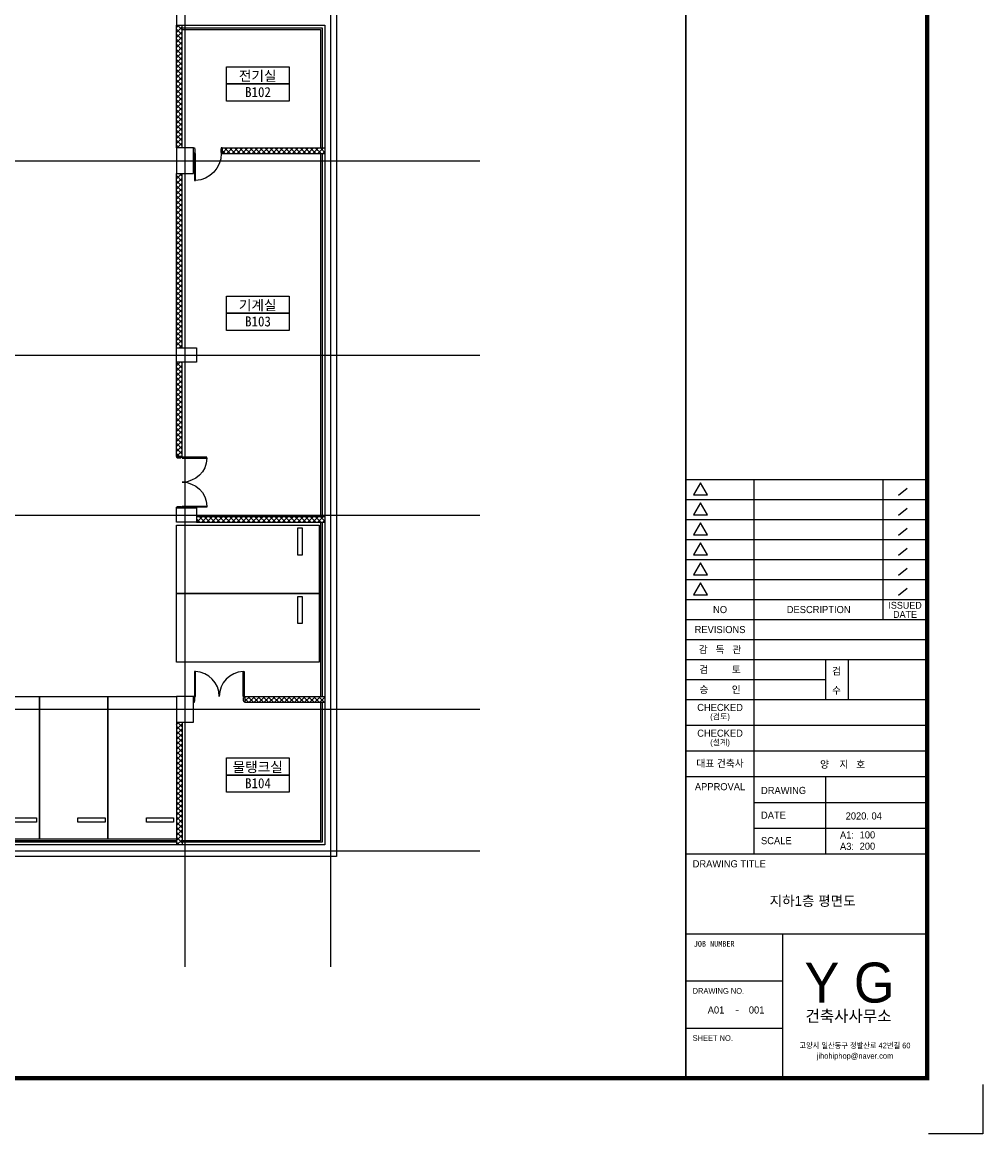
# Model space of a CAD drawing. Header units: millimetres. Extents: x 3669471 to 3753571, y -5256172 to -5196772.
# Tile 3 of 4: x 3719934 to 3753571, y -5256172 to -5217263. Entities that reach past the tile are written whole.
import ezdxf
from ezdxf.enums import TextEntityAlignment as Align

# ---------------------------------------------------------------- set-up
doc = ezdxf.new("R2010")
doc.units = ezdxf.units.MM
doc.header["$MEASUREMENT"] = 0
doc.linetypes.add('CEN', pattern=[66, 60, -2, 2, -2])
for name, color, linetype in [('0-TEX(타이틀)', 2, 'CONTINUOUS'), ('3', 3, 'CONTINUOUS'), ('A_GE_FORM', 7, 'CONTINUOUS'), ('A_GE_TEXT', 3, 'CONTINUOUS'), ('CAR', 5, 'CONTINUOUS'), ('CEN', 13, 'CEN'), ('DO', 7, 'CONTINUOUS'), ('HA1', 8, 'CONTINUOUS'), ('RBO', 1, 'CONTINUOUS'), ('STL2', 6, 'CONTINUOUS'), ('TE2', 2, 'CONTINUOUS'), ('WA1', 2, 'CONTINUOUS'), ('WA2', 3, 'CONTINUOUS')]:
    doc.layers.add(name, color=color, linetype=linetype)
doc.styles.add('굴림', font='txt')
doc.styles.add('나눔고딕', font='txt')
doc.styles.add('돋움', font='txt')
doc.styles.add('돋움체', font='txt')
doc.styles.add('울릉도L', font='HYWULM.TTF')

# ---------------------------------------------------------------- blocks, each defined once
blk = doc.blocks.new('D_1800')
at = {"layer": 'DO'}
for points in [[(568613, -959486), (568648, -959486), (568648, -958617), (568613, -958617)], [(570353, -959486), (570318, -959486), (570318, -958617), (570353, -958617)]]:
    blk.add_lwpolyline(points, close=True, dxfattribs=at)
for points in [[(568628, -959646), (568628, -959526), (568613, -959526), (568613, -959486), (568583, -959486), (568583, -959686), (568613, -959686), (568628, -959646)], [(570338, -959646), (570338, -959526), (570353, -959526), (570353, -959486), (570383, -959486), (570383, -959686), (570353, -959686), (570338, -959646)]]:
    blk.add_lwpolyline(points, dxfattribs=at)
for centre, start, end in [((568613, -959486), 0, 87.6944), ((570353, -959486), 92.3056, 180)]:
    blk.add_arc(centre, 870, start, end, dxfattribs=at)
blk = doc.blocks.new('D_1000')
at = {"layer": 'DO'}
blk.add_lwpolyline([(570687, -959494), (570687, -958554), (570722, -958554), (570722, -959494)], close=True, dxfattribs=at)
for points in [[(570702, -959654), (570702, -959534), (570687, -959534), (570687, -959494), (570657, -959494), (570657, -959694), (570687, -959694), (570702, -959654)], [(571612, -959654), (571612, -959534), (571627, -959534), (571627, -959494), (571657, -959494), (571657, -959694), (571627, -959694), (571612, -959654)]]:
    blk.add_lwpolyline(points, dxfattribs=at)
blk.add_arc((570687, -959494), 940, 0, 87.8662, dxfattribs=at)
blk = doc.blocks.new('PARK')
at = {"layer": 'CAR'}
for points in [[(577582, -921431), (579982, -921431), (579982, -916431), (577582, -916431)], [(578932, -917181), (579882, -917181), (579882, -917031), (578932, -917031)]]:
    blk.add_lwpolyline(points, close=True, dxfattribs=at)
blk = doc.blocks.new('sheet _서영')
at = {"layer": 'A_GE_FORM', "color": 161}
for p, q in [((-361952.99, -1058829.43), (-361868.89, -1058829.43)), ((-361928.99, -1058960.43), (-361928.99, -1058829.43)), ((-361883.91, -1058878.43), (-361883.91, -1058829.43)), ((-361875.5, -1058832.51), (-361878.46, -1058835.03)), ((-361952.99, -1058836.43), (-361868.89, -1058836.43)), ((-361875.5, -1058839.51), (-361878.46, -1058842.03)), ((-361952.99, -1058843.43), (-361868.89, -1058843.43)), ((-361875.5, -1058846.51), (-361878.46, -1058849.03)), ((-361952.99, -1058850.43), (-361868.89, -1058850.43)), ((-361875.5, -1058853.51), (-361878.46, -1058856.03)), ((-361952.99, -1058857.43), (-361868.89, -1058857.43)), ((-361875.5, -1058860.51), (-361878.46, -1058863.03)), ((-361952.99, -1058864.43), (-361868.89, -1058864.43)), ((-361875.5, -1058867.51), (-361878.46, -1058870.03)), ((-361952.99, -1058871.43), (-361868.89, -1058871.43)), ((-361952.99, -1058878.43), (-361868.49, -1058878.43)), ((-361952.99, -1058885.43), (-361868.49, -1058885.43)), ((-361952.99, -1058892.43), (-361868.49, -1058892.43)), ((-361903.99, -1058906.43), (-361903.99, -1058892.43)), ((-361895.99, -1058906.43), (-361895.99, -1058892.43)), ((-361952.99, -1058899.43), (-361903.99, -1058899.43)), ((-361952.99, -1058906.43), (-361868.49, -1058906.43)), ((-361952.99, -1058915.43), (-361868.49, -1058915.43)), ((-361952.99, -1058924.43), (-361868.49, -1058924.43)), ((-361952.99, -1058933.43), (-361868.49, -1058933.43)), ((-361903.99, -1058960.43), (-361903.99, -1058933.43)), ((-361928.99, -1058942.43), (-361868.49, -1058942.43)), ((-361928.99, -1058951.43), (-361868.49, -1058951.43)), ((-361952.99, -1058960.43), (-361868.49, -1058960.43)), ((-361952.99, -1058988.43), (-361868.49, -1058988.43)), ((-361918.99, -1059038.93), (-361918.99, -1058988.43)), ((-361952.99, -1059004.93), (-361918.99, -1059004.93)), ((-361952.99, -1059021.43), (-361918.99, -1059021.43))]:
    blk.add_line(p, q, dxfattribs=at)
at = {"layer": 'A_GE_FORM'}
for p, q in [((-361848.99, -1059041.18), (-361848.99, -1059058.43)), ((-361848.99, -1059058.43), (-361867.99, -1059058.43))]:
    blk.add_line(p, q, dxfattribs=at)
at = {"layer": 'A_GE_FORM', "const_width": 1.5}
blk.add_lwpolyline([(-361868.49, -1059038.93), (-362670.49, -1059038.93), (-362670.49, -1058483.93), (-361868.49, -1058483.93)], close=True, dxfattribs=at)
at = {"layer": 'A_GE_FORM', "const_width": 0.6}
blk.add_lwpolyline([(-361952.99, -1059038.93), (-361952.99, -1058483.93)], dxfattribs=at)
at = {"layer": 'A_GE_FORM', "color": 7}
for points in [[(-361947.88, -1058830.55), (-361950.34, -1058834.82), (-361945.41, -1058834.82)], [(-361947.88, -1058837.55), (-361950.34, -1058841.82), (-361945.41, -1058841.82)], [(-361947.88, -1058844.55), (-361950.34, -1058848.82), (-361945.41, -1058848.82)], [(-361947.88, -1058851.55), (-361950.34, -1058855.82), (-361945.41, -1058855.82)], [(-361947.88, -1058858.55), (-361950.34, -1058862.82), (-361945.41, -1058862.82)], [(-361947.88, -1058865.55), (-361950.34, -1058869.82), (-361945.41, -1058869.82)]]:
    blk.add_lwpolyline(points, close=True, dxfattribs=at)
at = {"layer": 'A_GE_TEXT'}
for s, height, style, p in [('ISSUED', 2.4, '돋움', (-361876.2, -1058873.45)), ('NO', 2.5, '돋움', (-361940.99, -1058874.93)), ('DESCRIPTION', 2.5, '돋움', (-361906.45, -1058874.93)), ('DATE', 2.4, '돋움', (-361876.2, -1058876.65)), ('REVISIONS', 2.5, '돋움', (-361940.99, -1058881.93)), ('감   독   관', 2.5, '돋움', (-361940.99, -1058888.93)), ('검         토', 2.5, '돋움', (-361940.99, -1058895.93)), ('승         인', 2.5, '돋움', (-361940.99, -1058902.93)), ('CHECKED', 2.5, '돋움', (-361940.99, -1058909.21)), ('(검토)', 2, '돋움', (-361940.99, -1058912.39)), ('CHECKED', 2.5, '돋움', (-361940.99, -1058918.21)), ('(설계)', 2, '돋움', (-361940.99, -1058921.39)), ('대표 건축사', 2.5, '돋움', (-361940.99, -1058928.78)), ('APPROVAL', 2.5, '돋움', (-361940.99, -1058936.93)), ('-', 2.5, '나눔고딕', (-361934.99, -1059014.93))]:
    blk.add_text(s, height=height, dxfattribs=dict(at, style=style)).set_placement(p, align=Align.MIDDLE_CENTER)
for s, height, style, p in [('검', 2.5, '돋움', (-361901.77, -1058897.75)), ('수', 2.5, '돋움', (-361901.77, -1058904.47)), ('Y G', 14, '울릉도L', (-361911.43, -1059012.51)), ('건축사사무소', 4, '돋움', (-361911.07, -1059019.2))]:
    blk.add_text(s, height=height, dxfattribs=dict(at, style=style)).set_placement(p)
for s, height, style, p in [('DRAWING', 2.5, '돋움', (-361926.65, -1058938.25)), ('DATE', 2.5, '돋움', (-361926.65, -1058946.92)), ('SCALE', 2.5, '돋움', (-361926.65, -1058955.83)), ('A1:', 2.5, '돋움', (-361898.99, -1058953.83)), ('A3:', 2.5, '돋움', (-361898.99, -1058957.83)), ('DRAWING TITLE', 2.5, '돋움', (-361950.58, -1058963.93)), ('JOB NUMBER', 2, '나눔고딕', (-361950.2, -1058991.93)), ('DRAWING NO.', 2, '돋움', (-361950.59, -1059008.43)), ('SHEET NO.', 2, '돋움', (-361950.59, -1059024.93))]:
    blk.add_text(s, height=height, dxfattribs=dict(at, style=style)).set_placement(p, align=Align.MIDDLE_LEFT)
at = {"layer": 'A_GE_TEXT', "style": '돋움', "width": 0.9}
for s, p in [('고양시 일산동구 정발산로 42번길 60', (-361893.74, -1059027.54)), ('jihohiphop@naver.com', (-361893.74, -1059031.18))]:
    blk.add_text(s, height=2, dxfattribs=at).set_placement(p, align=Align.MIDDLE_CENTER)

msp = doc.modelspace()

# ---------------------------------------------------------------- hatches: boundary and pattern name
at = {"layer": 'HA1', "ltscale": 200}
h = msp.add_hatch(dxfattribs=at)
h.set_pattern_fill('ANSI37', color=256, scale=1000)
h.paths.add_polyline_path([(3725534.29, -5217362.953), (3725334.29, -5217362.953), (3725334.29, -5221662.953), (3725534.29, -5221662.953)])
h = msp.add_hatch(dxfattribs=at)
h.set_pattern_fill('ANSI37', color=256, scale=1000)
h.paths.add_polyline_path([(3730534.29, -5221662.953), (3726934.29, -5221662.953), (3726934.29, -5221862.953), (3730534.29, -5221862.953)])
h = msp.add_hatch(dxfattribs=at)
h.set_pattern_fill('ANSI37', color=256, scale=1000)
h.paths.add_polyline_path([(3725534.29, -5222562.953), (3725334.29, -5222562.953), (3725334.29, -5228662.953), (3725534.29, -5228662.953)])
h = msp.add_hatch(dxfattribs=at)
h.set_pattern_fill('ANSI37', color=256, scale=1000)
h.paths.add_polyline_path([(3725534.29, -5229162.953), (3725334.29, -5229162.953), (3725334.29, -5232462.953), (3725534.29, -5232462.953)])
h = msp.add_hatch(dxfattribs=at)
h.set_pattern_fill('ANSI37', color=256, scale=1000)
h.paths.add_polyline_path([(3730534.29, -5234562.953), (3726034.29, -5234562.953), (3726034.29, -5234762.953), (3730534.29, -5234762.953)])
h = msp.add_hatch(dxfattribs=at)
h.set_pattern_fill('ANSI37', color=256, scale=1000)
h.paths.add_polyline_path([(3730534.29, -5240862.953), (3727734.29, -5240862.953), (3727734.29, -5241062.953), (3730534.29, -5241062.953)])
h = msp.add_hatch(dxfattribs=at)
h.set_pattern_fill('ANSI37', color=256, scale=1000)
h.paths.add_polyline_path([(3725534.29, -5241762.953), (3725334.29, -5241762.953), (3725334.29, -5246062.953), (3725534.29, -5246062.953)])

# ---------------------------------------------------------------- linework, layer by layer
at = {"layer": 'CEN'}
for p, q in [((3725634.29, -5205977.477), (3725634.29, -5250325.917)), ((3730734.29, -5205977.477), (3730734.29, -5250325.917)), ((3685098.874, -5222112.953), (3735957.54, -5222112.953)), ((3685098.874, -5228912.953), (3735957.54, -5228912.953)), ((3685098.874, -5234512.953), (3735957.54, -5234512.953)), ((3685098.874, -5241312.953), (3735957.54, -5241312.953)), ((3685098.874, -5246262.953), (3735957.54, -5246262.953))]:
    msp.add_line(p, q, dxfattribs=at)
at = {"layer": 'RBO'}
for points in [[(3727084.341, -5219423.503), (3727084.341, -5218823.503), (3729284.341, -5218823.503), (3729284.341, -5219423.503)], [(3727084.341, -5220023.503), (3727084.341, -5219423.503), (3729284.341, -5219423.503), (3729284.341, -5220023.503)], [(3727084.341, -5227451.598), (3727084.341, -5226851.598), (3729284.341, -5226851.598), (3729284.341, -5227451.598)], [(3727084.341, -5228051.598), (3727084.341, -5227451.598), (3729284.341, -5227451.598), (3729284.341, -5228051.598)], [(3727084.341, -5243616.684), (3727084.341, -5243016.684), (3729284.341, -5243016.684), (3729284.341, -5243616.684)], [(3727084.341, -5244216.684), (3727084.341, -5243616.684), (3729284.341, -5243616.684), (3729284.341, -5244216.684)]]:
    msp.add_lwpolyline(points, close=True, dxfattribs=at)
at = {"layer": 'STL2', "ltscale": 200}
for points in [[(3725534.29, -5217462.953), (3730434.29, -5217462.953), (3730434.29, -5221662.953)], [(3725534.29, -5217512.953), (3730384.29, -5217512.953), (3730384.29, -5221662.953)], [(3730384.29, -5221862.953), (3730384.29, -5234562.953)], [(3730434.29, -5221862.953), (3730434.29, -5234562.953)], [(3730384.29, -5234762.953), (3730384.29, -5240862.953)], [(3730434.29, -5234762.953), (3730434.29, -5240862.953)], [(3730384.29, -5241062.953), (3730384.29, -5245912.953), (3725534.29, -5245912.953)], [(3730434.29, -5241062.953), (3730434.29, -5245962.953), (3725534.29, -5245962.953)], [(3725334.29, -5245912.953), (3694734.29, -5245912.953)], [(3725334.29, -5245962.953), (3694734.29, -5245962.953)]]:
    msp.add_lwpolyline(points, dxfattribs=at)
at = {"layer": 'WA1'}
for points in [[(3694234.29, -5210962.953), (3725334.29, -5210962.953), (3725334.29, -5217362.953)], [(3725634.29, -5216962.953), (3730934.29, -5216962.953), (3730934.29, -5246462.953), (3689134.29, -5246462.953), (3689134.29, -5216962.953), (3718134.29, -5216962.953)], [(3725334.29, -5217362.953), (3730534.29, -5217362.953), (3730534.29, -5246062.953), (3689534.29, -5246062.953), (3689534.29, -5217362.953), (3718134.29, -5217362.953)]]:
    msp.add_lwpolyline(points, dxfattribs=at)
for points in [[(3725334.29, -5222562.953), (3725934.29, -5222562.953), (3725934.29, -5221662.953), (3725334.29, -5221662.953)], [(3726034.29, -5228662.953), (3726034.29, -5229162.953), (3725334.29, -5229162.953), (3725334.29, -5228662.953)], [(3726034.29, -5234262.953), (3726034.29, -5234762.953), (3725334.29, -5234762.953), (3725334.29, -5234262.953)], [(3725334.29, -5241762.953), (3725934.29, -5241762.953), (3725934.29, -5240862.953), (3725334.29, -5240862.953)]]:
    msp.add_lwpolyline(points, close=True, dxfattribs=at)
at = {"layer": 'WA2'}
for p, q in [((3725334.29, -5221662.953), (3725334.29, -5217362.953)), ((3725534.29, -5221662.953), (3725534.29, -5217362.953)), ((3726934.29, -5221662.953), (3730534.29, -5221662.953)), ((3726934.29, -5221662.953), (3726934.29, -5221862.953)), ((3726934.29, -5221862.953), (3730534.29, -5221862.953)), ((3725334.29, -5228662.953), (3725334.29, -5222562.953)), ((3725534.29, -5228662.953), (3725534.29, -5222562.953)), ((3725334.29, -5232462.953), (3725334.29, -5229162.953)), ((3725534.29, -5232462.953), (3725534.29, -5229162.953)), ((3726034.29, -5234562.953), (3730534.29, -5234562.953)), ((3726034.29, -5234762.953), (3730534.29, -5234762.953)), ((3727734.29, -5240862.953), (3730534.29, -5240862.953)), ((3727734.29, -5240862.953), (3727734.29, -5241062.953)), ((3727734.29, -5241062.953), (3730534.29, -5241062.953)), ((3725334.29, -5241762.953), (3725334.29, -5246062.953)), ((3725534.29, -5241762.953), (3725534.29, -5246062.953))]:
    msp.add_line(p, q, dxfattribs=at)
at = {"layer": 'WA2', "ltscale": 200}
msp.add_line((3725334.29, -5232462.953), (3725534.29, -5232462.953), dxfattribs=at)

# ---------------------------------------------------------------- block references
at = {"layer": '3', "xscale": 100, "yscale": 100, "zscale": 100}
msp.add_blockref('sheet _서영', (39938470.4, 100649671.693), dxfattribs=at)
at = {"layer": 'CAR', "xscale": -1}
for p, rotation in [((4646765.304, -5814845.382), 270), ((4646765.304, -5817245.382), 270), ((3140551.86, -6162293.967), 180), ((3142951.86, -6162293.967), 180), ((3145351.86, -6162293.967), 180)]:
    msp.add_blockref('PARK', p, dxfattribs=dict(at, rotation=rotation))
at = {"layer": 'DO', "xscale": -1}
for name, p, rotation in [('D_1000', (3155277.22, -6181356.573), 180), ('D_1800', (4685020.37, -5802846.419), 270)]:
    msp.add_blockref(name, p, dxfattribs=dict(at, rotation=rotation))
at = {"layer": 'DO'}
msp.add_blockref('D_1800', (3157350.824, -4281376.872), dxfattribs=at)

# ---------------------------------------------------------------- texts
at = {"layer": '0-TEX(타이틀)', "style": '굴림'}
for s, height, p in [('양    지   호', 250, (3749450.838, -5243239.809)), ('2020. 04', 248.6667, (3750036.865, -5245046.974)), ('100', 248.6667, (3749802.865, -5245710.191)), ('200', 248.6667, (3749802.865, -5246104.388)), ('A01', 250, (3744520.684, -5251838.778)), ('001', 250, (3745924.204, -5251838.778))]:
    msp.add_text(s, height=height, dxfattribs=at).set_placement(p, align=Align.MIDDLE_RIGHT)
msp.add_text('지하1층 평면도', height=350, dxfattribs=at).set_placement((3747614.39, -5248019.296), align=Align.MIDDLE_CENTER)
at = {"layer": 'TE2', "style": '돋움체'}
for s, p in [('전기실', (3728180.211, -5219137.339)), ('B102', (3728190.633, -5219709.981)), ('기계실', (3728180.211, -5227165.434)), ('B103', (3728190.633, -5227738.076)), ('물탱크실', (3728180.211, -5243330.521)), ('B104', (3728190.633, -5243903.163))]:
    msp.add_text(s, height=350, dxfattribs=at).set_placement(p, align=Align.MIDDLE)

doc.saveas('drawing.dxf')
